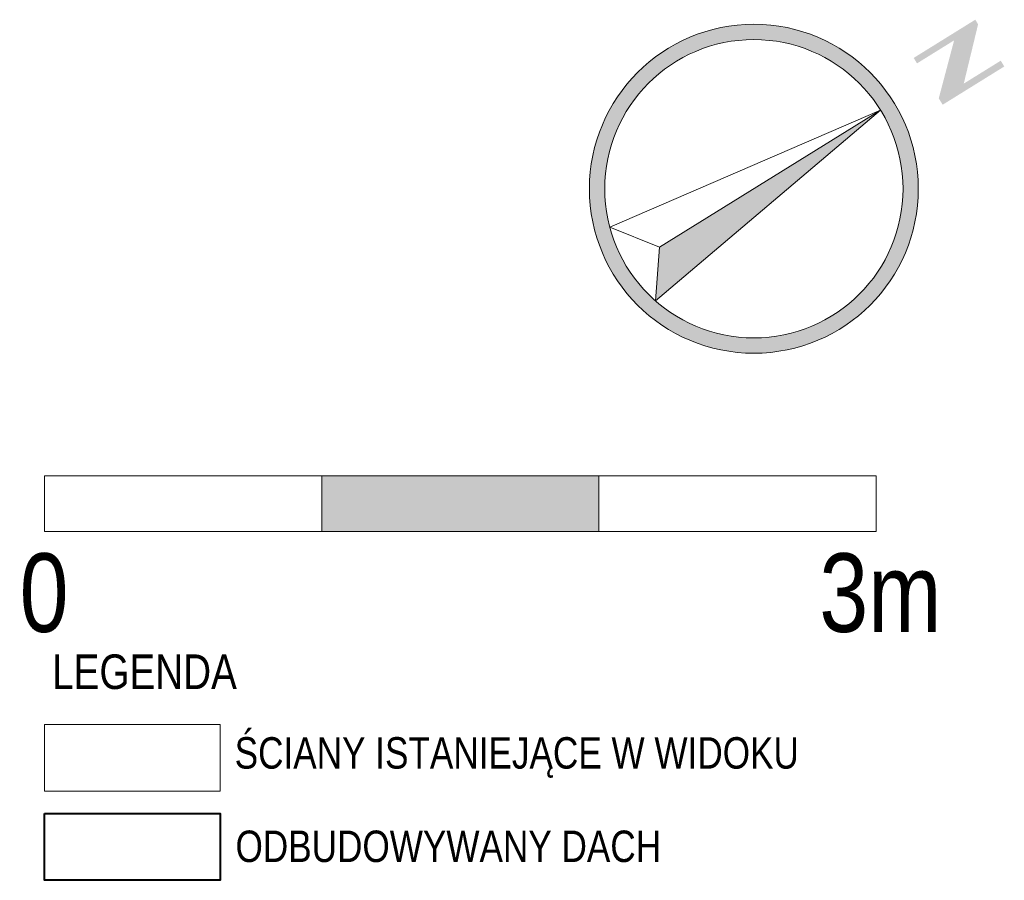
# Model space of a CAD drawing. Header units: millimetres. Extents: x -37887 to 94344, y -69777 to 116976.
# Tile 81 of 205: x 51511 to 55062, y -13111 to -10007. Entities that reach past the tile are written whole.
import ezdxf

# ---------------------------------------------------------------- set-up
doc = ezdxf.new("R2010")
doc.units = ezdxf.units.MM
doc.layers.add('AR_Opis pomieszczeń', color=5, linetype='Continuous', lineweight=15)
doc.styles.add('Arial Condensed', font='arial.ttf', dxfattribs={"width": 0.8})

msp = doc.modelspace()

# ---------------------------------------------------------------- hatches: boundary and pattern name
at = {"lineweight": 9}
h = msp.add_hatch(color=256, dxfattribs=at)
h.dxf.hatch_style = 1
h.paths.add_polyline_path([(55062.4, -10175.7), (55049.5, -10154.8), (54916.2, -10237.5), (54967.9, -10023.5), (54957.7, -10007), (54735.5, -10144.9), (54747.7, -10164.5), (54881.4, -10081.5), (54826, -10290.7), (54840.2, -10313.6)])
h.paths.add_polyline_path([(54616.2, -10333), (53819, -10827.9), (53804.3, -11021)], flags=0)
h.paths.add_polyline_path([(53846.4, -10112.8, 1), (54472, -11120.6, 1)])
h.paths.add_polyline_path([(54442.9, -11073.8, -1), (53875.5, -10159.7, -1)], flags=16)
h.paths.add_polyline_path([(53804.3, -11021), (53819, -10827.9), (53639.4, -10755.4), (54616.2, -10333)], flags=0)
h = msp.add_hatch(color=256, dxfattribs=at)
h.dxf.hatch_style = 1
h.paths.add_polyline_path([(54616.2, -10333), (53819, -10827.9), (53804.3, -11021)])
at = {"layer": 'AR_Opis pomieszczeń'}
h = msp.add_hatch(color=3, dxfattribs=at)
h.dxf.hatch_style = 1
h.paths.add_polyline_path([(53600.5, -11652.2), (52600.5, -11652.2), (52600.5, -11852.2), (53600.5, -11852.2)])
h.paths.add_polyline_path([(54600.5, -11652.2), (54600.5, -11852.2)])

# ---------------------------------------------------------------- linework, layer by layer
at = {"lineweight": 9}
for p, q in [((53819, -10827.9), (54616.2, -10333)), ((53639.4, -10755.4), (53819, -10827.9)), ((53804.3, -11021), (53819, -10827.9))]:
    msp.add_line(p, q, dxfattribs=at)
for points in [[(53639.4, -10755.4), (54616.2, -10333)], [(53804.3, -11021), (54616.2, -10333)]]:
    msp.add_lwpolyline(points, dxfattribs=at)
msp.add_lwpolyline([(51600.5, -12549.3), (52234.5, -12549.3), (52234.5, -12789.7), (51600.5, -12789.7)], close=True, dxfattribs=at)
at = {"color": 114, "lineweight": 40}
msp.add_lwpolyline([(51600.5, -12870.2), (52234.5, -12870.2), (52234.5, -13110.6), (51600.5, -13110.6)], close=True, dxfattribs=at)
at = {"lineweight": 9}
for radius in [593.1, 537.9]:
    msp.add_circle((54159.2, -10616.7), radius, dxfattribs=at)
at = {"layer": 'AR_Opis pomieszczeń', "color": 3}
for points in [[(51600.5, -11852.2), (52600.5, -11852.2), (52600.5, -11652.2), (51600.5, -11652.2), (51600.5, -11852.2)], [(52600.5, -11852.2), (53600.5, -11852.2), (53600.5, -11652.2), (52600.5, -11652.2), (52600.5, -11852.2)], [(53600.5, -11852.2), (54600.5, -11852.2), (54600.5, -11652.2), (53600.5, -11652.2), (53600.5, -11852.2)], [(54600.5, -11852.2), (54600.5, -11852.2), (54600.5, -11652.2), (54600.5, -11652.2), (54600.5, -11852.2)], [(54600.5, -11852.2), (54600.5, -11852.2), (54600.5, -11652.2), (54600.5, -11652.2), (54600.5, -11852.2)]]:
    msp.add_lwpolyline(points, dxfattribs=at)

# ---------------------------------------------------------------- texts
at = {"layer": 'AR_Opis pomieszczeń', "color": 3, "attachment_point": 5, "style": 'Arial Condensed'}
for s, insert, char_height, width in [('0', (51599.4, -12075.2), 283.5, 1086.75), ('3m', (54615.4, -12075.2), 283.5, 1086.75), ('ŚCIANY ISTANIEJĄCE W WIDOKU', (53304.1, -12667.9), 113.4, 5177.418), ('ODBUDOWYWANY DACH', (53057.2, -12988.8), 113.4, 5177.418)]:
    msp.add_mtext(s, dxfattribs=dict(at, insert=insert, char_height=char_height, width=width))
at = {"layer": 'AR_Opis pomieszczeń', "color": 7, "insert": (51628.4, -12359.3, -263.3), "char_height": 124.74, "attachment_point": 4, "style": 'Arial Condensed'}
msp.add_mtext_dynamic_manual_height_columns('LEGENDA', width=32859.655, gutter_width=12.5, heights=[0], dxfattribs=at)

doc.saveas('drawing.dxf')
